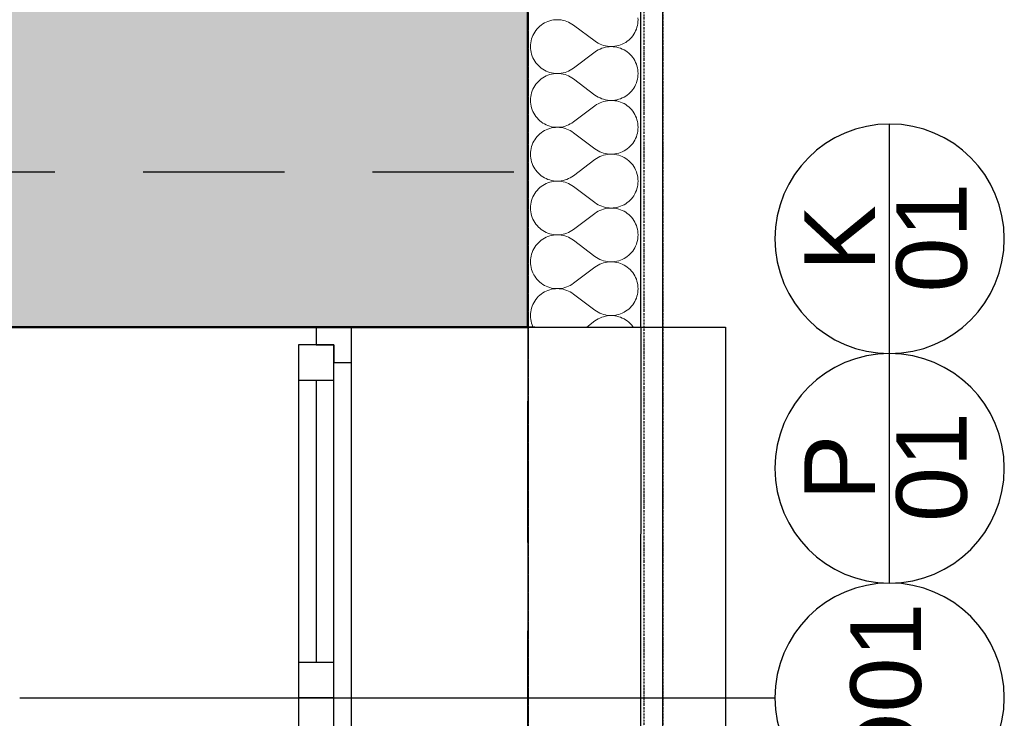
# Model space of a CAD drawing. Header units: millimetres. Extents: x -28761 to 4793, y -4271 to 20239.
# Tile 228 of 256: x -1042 to 353, y 5601 to 6591. Entities that reach past the tile are written whole.
import ezdxf

# ---------------------------------------------------------------- set-up
doc = ezdxf.new("R2010")
doc.units = ezdxf.units.MM
doc.header["$MEASUREMENT"] = 0
for name, pattern in [('Wipeout_Contour', [1000, 0, -1000]), ('Čerchovaná M', [4.5, 2.5, -0.85, 0.3, -0.85]), ('Čárkovaná', [325, 200, -125]), ('čárkovaná 3', [1.5, 1, -0.5])]:
    doc.linetypes.add(name, pattern=pattern)
for name, color, linetype in [('5._POHLED ZÁPADNÍ_1_Konstrukce - nenosné', 7, 'Continuous'), ('5._POHLED ZÁPADNÍ_1_Konstrukce - nosné', 7, 'Continuous'), ('5._POHLED ZÁPADNÍ_1_Nové_Konstrukce - nenosné', 7, 'Continuous'), ('5._POHLED ZÁPADNÍ_1_Nové_Konstrukce - nosné', 7, 'Continuous'), ('5._POHLED ZÁPADNÍ_1_Nové_Otvory – Okna', 7, 'Continuous'), ('5._POHLED ZÁPADNÍ_1_Nové_Otvory – Značky oken', 7, 'Continuous'), ('5._POHLED ZÁPADNÍ_1_Nové_Výplně – Řezové', 7, 'Continuous'), ('5._POHLED ZÁPADNÍ_1_Otvory – Značky oken', 7, 'Continuous'), ('5._POHLED ZÁPADNÍ_1_Výplně – Řezové', 7, 'Continuous')]:
    doc.layers.add(name, color=color, linetype=linetype)
doc.styles.add('GENEROVANÝ_STYL_1', font='txt')

# ---------------------------------------------------------------- blocks, each defined once
blk = doc.blocks.new('*X14', base_point=(-30186.7, -6515.3))
at = {"layer": '5._POHLED ZÁPADNÍ_1_Nové_Výplně – Řezové', "color": 21, "linetype": 'Continuous', "lineweight": 20, "true_color": 0xffaaaa}
for p, q in [((-300.5, 6584.5), (-302.7, 6582.9)), ((-298.1, 6585.9), (-300.5, 6584.5)), ((-295.7, 6587.1), (-298.1, 6585.9)), ((-293.2, 6588.1), (-295.7, 6587.1)), ((-290.6, 6589), (-293.2, 6588.1)), ((-287.9, 6589.7), (-290.6, 6589)), ((-285.3, 6590.1), (-287.9, 6589.7)), ((-282.6, 6590.4), (-285.3, 6590.1)), ((-279.8, 6590.5), (-282.6, 6590.4)), ((-277.1, 6590.4), (-279.8, 6590.5)), ((-274.4, 6590.1), (-277.1, 6590.4)), ((-271.7, 6589.6), (-274.4, 6590.1)), ((-269.1, 6589), (-271.7, 6589.6)), ((-266.5, 6588.1), (-269.1, 6589)), ((-264, 6587.1), (-266.5, 6588.1)), ((-261.6, 6585.8), (-264, 6587.1)), ((-259.2, 6584.4), (-261.6, 6585.8)), ((-257, 6582.9), (-259.2, 6584.4)), ((-166.5, 6582.4), (-166, 6585.1)), ((-166, 6585.1), (-165.7, 6587.8)), ((-165.6, 6590.5), (-165.7, 6593.2)), ((-165.7, 6587.8), (-165.6, 6590.5)), ((-313.3, 6570.7), (-314.5, 6568.3)), ((-311.9, 6573), (-313.3, 6570.7)), ((-310.4, 6575.3), (-311.9, 6573)), ((-308.7, 6577.4), (-310.4, 6575.3)), ((-306.8, 6579.4), (-308.7, 6577.4)), ((-304.8, 6581.2), (-306.8, 6579.4)), ((-302.7, 6582.9), (-304.8, 6581.2)), ((-226.5, 6560), (-257, 6582.9)), ((-171.6, 6569.9), (-170.2, 6572.2)), ((-170.2, 6572.2), (-169, 6574.7)), ((-169, 6574.7), (-168, 6577.2)), ((-168, 6577.2), (-167.1, 6579.8)), ((-167.1, 6579.8), (-166.5, 6582.4)), ((-317.6, 6557.8), (-317.9, 6555.1)), ((-317.1, 6560.5), (-317.6, 6557.8)), ((-316.4, 6563.2), (-317.1, 6560.5)), ((-315.6, 6565.7), (-316.4, 6563.2)), ((-314.5, 6568.3), (-315.6, 6565.7)), ((-226.5, 6560), (-224.3, 6558.5)), ((-224.3, 6558.5), (-222, 6557.1)), ((-222, 6557.1), (-219.5, 6555.9)), ((-187.9, 6555.8), (-185.4, 6557.1)), ((-185.4, 6557.1), (-183.1, 6558.4)), ((-183.1, 6558.4), (-180.9, 6560)), ((-180.9, 6560), (-178.7, 6561.7)), ((-178.7, 6561.7), (-176.8, 6563.6)), ((-176.8, 6563.6), (-174.9, 6565.5)), ((-174.9, 6565.5), (-173.2, 6567.7)), ((-173.2, 6567.7), (-171.6, 6569.9)), ((-317.9, 6555.1), (-318, 6552.4)), ((-318, 6552.4), (-317.9, 6549.7)), ((-317.9, 6549.7), (-317.6, 6547)), ((-317.6, 6547), (-317.1, 6544.3)), ((-317.1, 6544.3), (-316.4, 6541.7)), ((-226.5, 6544.8), (-257, 6521.9)), ((-224.3, 6546.3), (-226.5, 6544.8)), ((-222, 6547.7), (-224.3, 6546.3)), ((-219.5, 6549), (-222, 6547.7)), ((-219.5, 6555.9), (-217, 6554.8)), ((-217, 6550), (-219.5, 6549)), ((-217, 6554.8), (-214.4, 6554)), ((-214.4, 6550.9), (-217, 6550)), ((-214.4, 6554), (-211.8, 6553.3)), ((-211.8, 6551.5), (-214.4, 6550.9)), ((-211.8, 6553.3), (-209.1, 6552.8)), ((-209.1, 6552), (-211.8, 6551.5)), ((-209.1, 6552.8), (-206.4, 6552.5)), ((-206.4, 6552.3), (-209.1, 6552)), ((-206.4, 6552.5), (-203.7, 6552.4)), ((-203.7, 6552.4), (-206.4, 6552.3)), ((-203.7, 6552.4), (-201, 6552.5)), ((-201, 6552.3), (-203.7, 6552.4)), ((-201, 6552.5), (-198.3, 6552.8)), ((-198.3, 6552), (-201, 6552.3)), ((-198.3, 6552.8), (-195.6, 6553.3)), ((-195.6, 6551.5), (-198.3, 6552)), ((-195.6, 6553.3), (-193, 6553.9)), ((-193, 6550.9), (-195.6, 6551.5)), ((-193, 6553.9), (-190.4, 6554.8)), ((-190.4, 6550), (-193, 6550.9)), ((-190.4, 6554.8), (-187.9, 6555.8)), ((-187.9, 6549), (-190.4, 6550)), ((-185.4, 6547.8), (-187.9, 6549)), ((-183.1, 6546.4), (-185.4, 6547.8)), ((-180.9, 6544.8), (-183.1, 6546.4)), ((-178.7, 6543.1), (-180.9, 6544.8)), ((-176.8, 6541.3), (-178.7, 6543.1)), ((-316.4, 6541.7), (-315.6, 6539.1)), ((-315.6, 6539.1), (-314.5, 6536.6)), ((-314.5, 6536.6), (-313.3, 6534.2)), ((-313.3, 6534.2), (-311.9, 6531.8)), ((-311.9, 6531.8), (-310.4, 6529.6)), ((-310.4, 6529.6), (-308.7, 6527.5)), ((-174.9, 6539.3), (-176.8, 6541.3)), ((-173.2, 6537.1), (-174.9, 6539.3)), ((-171.6, 6534.9), (-173.2, 6537.1)), ((-170.3, 6532.6), (-171.6, 6534.9)), ((-169, 6530.1), (-170.3, 6532.6)), ((-168, 6527.6), (-169, 6530.1)), ((-308.7, 6527.5), (-306.8, 6525.5)), ((-306.8, 6525.5), (-304.8, 6523.6)), ((-304.8, 6523.6), (-302.7, 6521.9)), ((-302.7, 6521.9), (-300.5, 6520.4)), ((-300.5, 6520.4), (-298.1, 6519)), ((-298.1, 6519), (-295.7, 6517.8)), ((-295.7, 6517.8), (-293.2, 6516.7)), ((-293.2, 6516.7), (-290.6, 6515.9)), ((-290.6, 6515.9), (-288, 6515.2)), ((-288, 6515.2), (-285.3, 6514.7)), ((-285.3, 6514.7), (-282.6, 6514.4)), ((-277.1, 6514.4), (-274.4, 6514.7)), ((-274.4, 6514.7), (-271.8, 6515.2)), ((-271.8, 6515.2), (-269.1, 6515.9)), ((-269.1, 6515.9), (-266.5, 6516.7)), ((-266.5, 6516.7), (-264, 6517.8)), ((-264, 6517.8), (-261.6, 6519)), ((-261.6, 6519), (-259.3, 6520.4)), ((-259.3, 6520.4), (-257, 6521.9)), ((-167.1, 6525), (-168, 6527.6)), ((-166.5, 6522.4), (-167.1, 6525)), ((-166, 6519.7), (-166.5, 6522.4)), ((-165.7, 6517), (-166, 6519.7)), ((-165.6, 6514.3), (-165.7, 6517)), ((-308.7, 6501.2), (-310.4, 6499.1)), ((-306.8, 6503.2), (-308.7, 6501.2)), ((-304.8, 6505), (-306.8, 6503.2)), ((-302.7, 6506.7), (-304.8, 6505)), ((-300.5, 6508.3), (-302.7, 6506.7)), ((-298.1, 6509.7), (-300.5, 6508.3)), ((-295.7, 6510.9), (-298.1, 6509.7)), ((-293.2, 6511.9), (-295.7, 6510.9)), ((-290.6, 6512.8), (-293.2, 6511.9)), ((-288, 6513.5), (-290.6, 6512.8)), ((-285.3, 6513.9), (-288, 6513.5)), ((-282.6, 6514.2), (-285.3, 6513.9)), ((-282.6, 6514.4), (-279.9, 6514.3)), ((-279.9, 6514.3), (-282.6, 6514.2)), ((-279.9, 6514.3), (-277.1, 6514.4)), ((-277.1, 6514.2), (-279.9, 6514.3)), ((-274.4, 6513.9), (-277.1, 6514.2)), ((-271.8, 6513.4), (-274.4, 6513.9)), ((-269.1, 6512.8), (-271.8, 6513.4)), ((-266.5, 6511.9), (-269.1, 6512.8)), ((-264, 6510.9), (-266.5, 6511.9)), ((-261.6, 6509.6), (-264, 6510.9)), ((-259.3, 6508.3), (-261.6, 6509.6)), ((-257, 6506.7), (-259.3, 6508.3)), ((-226.6, 6483.8), (-257, 6506.7)), ((-169, 6498.5), (-168, 6501)), ((-168, 6501), (-167.1, 6503.6)), ((-167.1, 6503.6), (-166.5, 6506.2)), ((-166.5, 6506.2), (-166, 6508.9)), ((-166, 6508.9), (-165.7, 6511.6)), ((-165.7, 6511.6), (-165.6, 6514.3)), ((-316.4, 6487), (-317.1, 6484.3)), ((-315.6, 6489.6), (-316.4, 6487)), ((-314.5, 6492.1), (-315.6, 6489.6)), ((-313.3, 6494.5), (-314.5, 6492.1)), ((-311.9, 6496.8), (-313.3, 6494.5)), ((-310.4, 6499.1), (-311.9, 6496.8)), ((-178.8, 6485.5), (-176.8, 6487.4)), ((-176.8, 6487.4), (-174.9, 6489.4)), ((-174.9, 6489.4), (-173.2, 6491.5)), ((-173.2, 6491.5), (-171.6, 6493.7)), ((-171.6, 6493.7), (-170.3, 6496)), ((-170.3, 6496), (-169, 6498.5)), ((-317.9, 6479), (-318, 6476.2)), ((-318, 6476.2), (-317.9, 6473.5)), ((-317.6, 6481.7), (-317.9, 6479)), ((-317.9, 6473.5), (-317.6, 6470.8)), ((-317.1, 6484.3), (-317.6, 6481.7)), ((-226.6, 6483.8), (-224.3, 6482.3)), ((-224.3, 6482.3), (-222, 6480.9)), ((-222, 6480.9), (-219.5, 6479.7)), ((-219.5, 6479.7), (-217, 6478.6)), ((-217, 6473.8), (-219.5, 6472.8)), ((-217, 6478.6), (-214.5, 6477.8)), ((-214.5, 6474.7), (-217, 6473.8)), ((-214.5, 6477.8), (-211.8, 6477.1)), ((-211.8, 6475.3), (-214.5, 6474.7)), ((-211.8, 6477.1), (-209.1, 6476.6)), ((-209.1, 6475.8), (-211.8, 6475.3)), ((-209.1, 6476.6), (-206.4, 6476.3)), ((-206.4, 6476.1), (-209.1, 6475.8)), ((-206.4, 6476.3), (-203.7, 6476.2)), ((-203.7, 6476.2), (-206.4, 6476.1)), ((-203.7, 6476.2), (-201, 6476.3)), ((-201, 6476.1), (-203.7, 6476.2)), ((-201, 6476.3), (-198.3, 6476.6)), ((-198.3, 6475.8), (-201, 6476.1)), ((-198.3, 6476.6), (-195.6, 6477.1)), ((-195.6, 6475.4), (-198.3, 6475.8)), ((-195.6, 6477.1), (-193, 6477.8)), ((-193, 6474.7), (-195.6, 6475.4)), ((-193, 6477.8), (-190.4, 6478.6)), ((-190.4, 6473.8), (-193, 6474.7)), ((-190.4, 6478.6), (-187.9, 6479.7)), ((-187.9, 6472.8), (-190.4, 6473.8)), ((-187.9, 6479.7), (-185.5, 6480.9)), ((-185.5, 6480.9), (-183.1, 6482.3)), ((-183.1, 6482.3), (-180.9, 6483.8)), ((-180.9, 6483.8), (-178.8, 6485.5)), ((-317.6, 6470.8), (-317.1, 6468.1)), ((-317.1, 6468.1), (-316.4, 6465.5)), ((-316.4, 6465.5), (-315.6, 6462.9)), ((-315.6, 6462.9), (-314.5, 6460.4)), ((-314.5, 6460.4), (-313.3, 6458)), ((-226.6, 6468.6), (-257, 6445.8)), ((-224.3, 6470.2), (-226.6, 6468.6)), ((-222, 6471.5), (-224.3, 6470.2)), ((-219.5, 6472.8), (-222, 6471.5)), ((-185.5, 6471.6), (-187.9, 6472.8)), ((-183.1, 6470.2), (-185.5, 6471.6)), ((-180.9, 6468.6), (-183.1, 6470.2)), ((-178.8, 6466.9), (-180.9, 6468.6)), ((-176.8, 6465.1), (-178.8, 6466.9)), ((-174.9, 6463.1), (-176.8, 6465.1)), ((-173.2, 6461), (-174.9, 6463.1)), ((-171.7, 6458.7), (-173.2, 6461)), ((-313.3, 6458), (-311.9, 6455.6)), ((-311.9, 6455.6), (-310.4, 6453.4)), ((-310.4, 6453.4), (-308.7, 6451.3)), ((-308.7, 6451.3), (-306.8, 6449.3)), ((-306.8, 6449.3), (-304.8, 6447.4)), ((-304.8, 6447.4), (-302.7, 6445.7)), ((-302.7, 6445.7), (-300.5, 6444.2)), ((-259.3, 6444.2), (-257, 6445.8)), ((-170.3, 6456.4), (-171.7, 6458.7)), ((-169, 6454), (-170.3, 6456.4)), ((-168, 6451.4), (-169, 6454)), ((-167.1, 6448.9), (-168, 6451.4)), ((-166.5, 6446.2), (-167.1, 6448.9)), ((-166, 6443.5), (-166.5, 6446.2)), ((-300.5, 6432.1), (-302.7, 6430.5)), ((-300.5, 6444.2), (-298.1, 6442.8)), ((-298.1, 6433.5), (-300.5, 6432.1)), ((-298.1, 6442.8), (-295.7, 6441.6)), ((-295.7, 6434.7), (-298.1, 6433.5)), ((-295.7, 6441.6), (-293.2, 6440.5)), ((-293.2, 6435.7), (-295.7, 6434.7)), ((-293.2, 6440.5), (-290.6, 6439.7)), ((-290.6, 6436.6), (-293.2, 6435.7)), ((-290.6, 6439.7), (-288, 6439)), ((-288, 6437.3), (-290.6, 6436.6)), ((-288, 6439), (-285.3, 6438.5)), ((-285.3, 6437.8), (-288, 6437.3)), ((-285.3, 6438.5), (-282.6, 6438.2)), ((-282.6, 6438), (-285.3, 6437.8)), ((-282.6, 6438.2), (-279.9, 6438.1)), ((-279.9, 6438.1), (-282.6, 6438)), ((-279.9, 6438.1), (-277.1, 6438.2)), ((-277.1, 6438), (-279.9, 6438.1)), ((-277.1, 6438.2), (-274.4, 6438.5)), ((-274.4, 6437.7), (-277.1, 6438)), ((-274.4, 6438.5), (-271.8, 6439)), ((-271.8, 6437.3), (-274.4, 6437.7)), ((-271.8, 6439), (-269.1, 6439.7)), ((-269.1, 6436.6), (-271.8, 6437.3)), ((-269.1, 6439.7), (-266.5, 6440.5)), ((-266.5, 6435.7), (-269.1, 6436.6)), ((-266.5, 6440.5), (-264, 6441.6)), ((-264, 6434.7), (-266.5, 6435.7)), ((-264, 6441.6), (-261.6, 6442.8)), ((-261.6, 6433.5), (-264, 6434.7)), ((-261.6, 6442.8), (-259.3, 6444.2)), ((-259.3, 6432.1), (-261.6, 6433.5)), ((-257, 6430.5), (-259.3, 6432.1)), ((-166.5, 6430), (-166, 6432.7)), ((-165.7, 6440.8), (-166, 6443.5)), ((-166, 6432.7), (-165.7, 6435.4)), ((-165.6, 6438.1), (-165.7, 6440.8)), ((-165.7, 6435.4), (-165.6, 6438.1)), ((-313.3, 6418.3), (-314.5, 6415.9)), ((-311.9, 6420.6), (-313.3, 6418.3)), ((-310.4, 6422.9), (-311.9, 6420.6)), ((-308.7, 6425), (-310.4, 6422.9)), ((-306.8, 6427), (-308.7, 6425)), ((-304.8, 6428.8), (-306.8, 6427)), ((-302.7, 6430.5), (-304.8, 6428.8)), ((-226.6, 6407.7), (-257, 6430.5)), ((-173.2, 6415.3), (-171.7, 6417.5)), ((-171.7, 6417.5), (-170.3, 6419.9)), ((-170.3, 6419.9), (-169.1, 6422.3)), ((-169.1, 6422.3), (-168, 6424.8)), ((-168, 6424.8), (-167.2, 6427.4)), ((-167.2, 6427.4), (-166.5, 6430)), ((-317.6, 6405.5), (-317.9, 6402.8)), ((-317.1, 6408.1), (-317.6, 6405.5)), ((-316.4, 6410.8), (-317.1, 6408.1)), ((-315.6, 6413.4), (-316.4, 6410.8)), ((-314.5, 6415.9), (-315.6, 6413.4)), ((-226.6, 6407.7), (-224.3, 6406.1)), ((-224.3, 6406.1), (-222, 6404.7)), ((-222, 6404.7), (-219.6, 6403.5)), ((-219.6, 6403.5), (-217, 6402.4)), ((-190.4, 6402.4), (-187.9, 6403.5)), ((-187.9, 6403.5), (-185.5, 6404.7)), ((-185.5, 6404.7), (-183.1, 6406.1)), ((-183.1, 6406.1), (-180.9, 6407.6)), ((-180.9, 6407.6), (-178.8, 6409.3)), ((-178.8, 6409.3), (-176.8, 6411.2)), ((-176.8, 6411.2), (-174.9, 6413.2)), ((-174.9, 6413.2), (-173.2, 6415.3)), ((-317.9, 6402.8), (-318, 6400)), ((-318, 6400), (-317.9, 6397.3)), ((-317.9, 6397.3), (-317.6, 6394.6)), ((-317.6, 6394.6), (-317.1, 6391.9)), ((-317.1, 6391.9), (-316.4, 6389.3)), ((-316.4, 6389.3), (-315.6, 6386.7)), ((-226.6, 6392.4), (-257, 6369.6)), ((-224.3, 6394), (-226.6, 6392.4)), ((-222, 6395.4), (-224.3, 6394)), ((-219.6, 6396.6), (-222, 6395.4)), ((-217, 6397.6), (-219.6, 6396.6)), ((-217, 6402.4), (-214.5, 6401.6)), ((-214.5, 6398.5), (-217, 6397.6)), ((-214.5, 6401.6), (-211.8, 6400.9)), ((-211.8, 6399.2), (-214.5, 6398.5)), ((-211.8, 6400.9), (-209.2, 6400.4)), ((-209.2, 6399.6), (-211.8, 6399.2)), ((-209.2, 6400.4), (-206.4, 6400.1)), ((-206.4, 6399.9), (-209.2, 6399.6)), ((-206.4, 6400.1), (-203.7, 6400)), ((-203.7, 6400), (-206.4, 6399.9)), ((-203.7, 6400), (-201, 6400.1)), ((-201, 6399.9), (-203.7, 6400)), ((-201, 6400.1), (-198.3, 6400.4)), ((-198.3, 6399.6), (-201, 6399.9)), ((-198.3, 6400.4), (-195.6, 6400.9)), ((-195.6, 6399.2), (-198.3, 6399.6)), ((-195.6, 6400.9), (-193, 6401.6)), ((-193, 6398.5), (-195.6, 6399.2)), ((-193, 6401.6), (-190.4, 6402.4)), ((-190.4, 6397.6), (-193, 6398.5)), ((-187.9, 6396.6), (-190.4, 6397.6)), ((-185.5, 6395.4), (-187.9, 6396.6)), ((-183.1, 6394), (-185.5, 6395.4)), ((-180.9, 6392.4), (-183.1, 6394)), ((-178.8, 6390.7), (-180.9, 6392.4)), ((-176.8, 6388.9), (-178.8, 6390.7)), ((-315.6, 6386.7), (-314.5, 6384.2)), ((-314.5, 6384.2), (-313.3, 6381.8)), ((-313.3, 6381.8), (-311.9, 6379.4)), ((-311.9, 6379.4), (-310.4, 6377.2)), ((-310.4, 6377.2), (-308.7, 6375.1)), ((-174.9, 6386.9), (-176.8, 6388.9)), ((-173.2, 6384.8), (-174.9, 6386.9)), ((-171.7, 6382.5), (-173.2, 6384.8)), ((-170.3, 6380.2), (-171.7, 6382.5)), ((-169.1, 6377.8), (-170.3, 6380.2)), ((-168, 6375.2), (-169.1, 6377.8)), ((-167.2, 6372.7), (-168, 6375.2)), ((-308.7, 6375.1), (-306.8, 6373.1)), ((-306.8, 6373.1), (-304.8, 6371.2)), ((-304.8, 6371.2), (-302.7, 6369.5)), ((-302.7, 6369.5), (-300.5, 6368)), ((-300.5, 6368), (-298.1, 6366.6)), ((-298.1, 6366.6), (-295.7, 6365.4)), ((-295.7, 6365.4), (-293.2, 6364.3)), ((-293.2, 6364.3), (-290.6, 6363.5)), ((-290.6, 6363.5), (-288, 6362.8)), ((-288, 6362.8), (-285.3, 6362.3)), ((-285.3, 6361.6), (-288, 6361.1)), ((-285.3, 6362.3), (-282.6, 6362)), ((-282.6, 6361.8), (-285.3, 6361.6)), ((-282.6, 6362), (-279.9, 6361.9)), ((-279.9, 6361.9), (-282.6, 6361.8)), ((-279.9, 6361.9), (-277.2, 6362)), ((-277.2, 6361.8), (-279.9, 6361.9)), ((-277.2, 6362), (-274.5, 6362.3)), ((-274.5, 6361.6), (-277.2, 6361.8)), ((-274.5, 6362.3), (-271.8, 6362.8)), ((-271.8, 6361.1), (-274.5, 6361.6)), ((-271.8, 6362.8), (-269.1, 6363.5)), ((-269.1, 6363.5), (-266.6, 6364.4)), ((-266.6, 6364.4), (-264, 6365.4)), ((-264, 6365.4), (-261.6, 6366.6)), ((-261.6, 6366.6), (-259.3, 6368)), ((-259.3, 6368), (-257, 6369.6)), ((-166.5, 6370), (-167.2, 6372.7)), ((-166, 6367.4), (-166.5, 6370)), ((-165.7, 6364.6), (-166, 6367.4)), ((-165.6, 6361.9), (-165.7, 6364.6)), ((-165.7, 6359.2), (-165.6, 6361.9)), ((-308.7, 6348.8), (-310.4, 6346.7)), ((-306.8, 6350.8), (-308.7, 6348.8)), ((-304.8, 6352.7), (-306.8, 6350.8)), ((-302.7, 6354.4), (-304.8, 6352.7)), ((-300.5, 6355.9), (-302.7, 6354.4)), ((-298.1, 6357.3), (-300.5, 6355.9)), ((-295.7, 6358.5), (-298.1, 6357.3)), ((-293.2, 6359.6), (-295.7, 6358.5)), ((-290.6, 6360.4), (-293.2, 6359.6)), ((-288, 6361.1), (-290.6, 6360.4)), ((-269.1, 6360.4), (-271.8, 6361.1)), ((-266.6, 6359.5), (-269.1, 6360.4)), ((-264, 6358.5), (-266.6, 6359.5)), ((-261.6, 6357.3), (-264, 6358.5)), ((-259.3, 6355.9), (-261.6, 6357.3)), ((-257, 6354.3), (-259.3, 6355.9)), ((-226.6, 6331.5), (-257, 6354.3)), ((-169.1, 6346.1), (-168, 6348.6)), ((-168, 6348.6), (-167.2, 6351.2)), ((-167.2, 6351.2), (-166.5, 6353.8)), ((-166.5, 6353.8), (-166, 6356.5)), ((-166, 6356.5), (-165.7, 6359.2)), ((-316.5, 6334.6), (-317.1, 6332)), ((-315.6, 6337.2), (-316.5, 6334.6)), ((-314.6, 6339.7), (-315.6, 6337.2)), ((-313.3, 6342.1), (-314.6, 6339.7)), ((-311.9, 6344.5), (-313.3, 6342.1)), ((-310.4, 6346.7), (-311.9, 6344.5)), ((-178.8, 6333.1), (-176.8, 6335)), ((-176.8, 6335), (-174.9, 6337)), ((-174.9, 6337), (-173.2, 6339.1)), ((-173.2, 6339.1), (-171.7, 6341.3)), ((-171.7, 6341.3), (-170.3, 6343.7)), ((-170.3, 6343.7), (-169.1, 6346.1)), ((-317.9, 6326.6), (-318, 6323.9)), ((-318, 6323.9), (-317.9, 6321.1)), ((-317.6, 6329.3), (-317.9, 6326.6)), ((-317.9, 6321.1), (-317.6, 6318.4)), ((-317.1, 6332), (-317.6, 6329.3)), ((-226.6, 6331.5), (-224.3, 6329.9)), ((-224.3, 6329.9), (-222, 6328.5)), ((-222, 6328.5), (-219.6, 6327.3)), ((-219.6, 6320.4), (-222, 6319.2)), ((-219.6, 6327.3), (-217.1, 6326.3)), ((-217.1, 6321.4), (-219.6, 6320.4)), ((-217.1, 6326.3), (-214.5, 6325.4)), ((-214.5, 6322.3), (-217.1, 6321.4)), ((-214.5, 6325.4), (-211.8, 6324.7)), ((-211.8, 6323), (-214.5, 6322.3)), ((-211.8, 6324.7), (-209.2, 6324.2)), ((-209.2, 6323.4), (-211.8, 6323)), ((-209.2, 6324.2), (-206.5, 6323.9)), ((-206.5, 6323.7), (-209.2, 6323.4)), ((-206.5, 6323.9), (-203.7, 6323.8)), ((-203.7, 6323.8), (-206.5, 6323.7)), ((-203.7, 6323.8), (-201, 6323.9)), ((-201, 6323.7), (-203.7, 6323.8)), ((-201, 6323.9), (-198.3, 6324.2)), ((-198.3, 6323.5), (-201, 6323.7)), ((-198.3, 6324.2), (-195.6, 6324.7)), ((-195.6, 6323), (-198.3, 6323.5)), ((-195.6, 6324.7), (-193, 6325.4)), ((-193, 6322.3), (-195.6, 6323)), ((-193, 6325.4), (-190.4, 6326.2)), ((-190.4, 6321.4), (-193, 6322.3)), ((-190.4, 6326.2), (-187.9, 6327.3)), ((-187.9, 6320.4), (-190.4, 6321.4)), ((-187.9, 6327.3), (-185.5, 6328.5)), ((-185.5, 6319.2), (-187.9, 6320.4)), ((-185.5, 6328.5), (-183.1, 6329.9)), ((-183.1, 6329.9), (-180.9, 6331.4)), ((-180.9, 6331.4), (-178.8, 6333.1)), ((-317.6, 6318.4), (-317.1, 6315.8)), ((-317.1, 6315.8), (-316.5, 6313.1)), ((-316.5, 6313.1), (-315.6, 6310.5)), ((-315.6, 6310.5), (-314.6, 6308)), ((-314.6, 6308), (-313.3, 6305.6)), ((-313.3, 6305.6), (-312, 6303.2)), ((-226.6, 6316.2), (-257.1, 6293.4)), ((-224.3, 6317.8), (-226.6, 6316.2)), ((-222, 6319.2), (-224.3, 6317.8)), ((-183.1, 6317.8), (-185.5, 6319.2)), ((-180.9, 6316.2), (-183.1, 6317.8)), ((-178.8, 6314.5), (-180.9, 6316.2)), ((-176.8, 6312.7), (-178.8, 6314.5)), ((-174.9, 6310.7), (-176.8, 6312.7)), ((-173.2, 6308.6), (-174.9, 6310.7)), ((-171.7, 6306.3), (-173.2, 6308.6)), ((-170.3, 6304), (-171.7, 6306.3)), ((-312, 6303.2), (-310.4, 6301)), ((-310.4, 6301), (-308.7, 6298.9)), ((-308.7, 6298.9), (-306.8, 6296.9)), ((-306.8, 6296.9), (-304.8, 6295.1)), ((-304.8, 6295.1), (-302.7, 6293.3)), ((-302.7, 6293.3), (-300.5, 6291.8)), ((-300.5, 6291.8), (-298.2, 6290.4)), ((-261.6, 6290.4), (-259.3, 6291.8)), ((-259.3, 6291.8), (-257.1, 6293.4)), ((-169.1, 6301.6), (-170.3, 6304)), ((-168, 6299.1), (-169.1, 6301.6)), ((-167.2, 6296.5), (-168, 6299.1)), ((-166.5, 6293.8), (-167.2, 6296.5)), ((-166, 6291.2), (-166.5, 6293.8)), ((-302.7, 6278.2), (-304.9, 6276.5)), ((-300.5, 6279.7), (-302.7, 6278.2)), ((-298.2, 6281.1), (-300.5, 6279.7)), ((-298.2, 6290.4), (-295.7, 6289.2)), ((-295.7, 6282.3), (-298.2, 6281.1)), ((-295.7, 6289.2), (-293.2, 6288.2)), ((-293.2, 6283.4), (-295.7, 6282.3)), ((-293.2, 6288.2), (-290.6, 6287.3)), ((-290.6, 6284.2), (-293.2, 6283.4)), ((-290.6, 6287.3), (-288, 6286.6)), ((-288, 6284.9), (-290.6, 6284.2)), ((-288, 6286.6), (-285.3, 6286.1)), ((-285.3, 6285.4), (-288, 6284.9)), ((-285.3, 6286.1), (-282.6, 6285.8)), ((-282.6, 6285.7), (-285.3, 6285.4)), ((-279.9, 6285.8), (-282.6, 6285.7)), ((-282.6, 6285.8), (-279.9, 6285.8)), ((-279.9, 6285.8), (-277.2, 6285.9)), ((-277.2, 6285.7), (-279.9, 6285.8)), ((-277.2, 6285.9), (-274.5, 6286.1)), ((-274.5, 6285.4), (-277.2, 6285.7)), ((-274.5, 6286.1), (-271.8, 6286.6)), ((-271.8, 6284.9), (-274.5, 6285.4)), ((-271.8, 6286.6), (-269.2, 6287.3)), ((-269.2, 6284.2), (-271.8, 6284.9)), ((-269.2, 6287.3), (-266.6, 6288.2)), ((-266.6, 6283.3), (-269.2, 6284.2)), ((-266.6, 6288.2), (-264.1, 6289.2)), ((-264.1, 6282.3), (-266.6, 6283.3)), ((-264.1, 6289.2), (-261.6, 6290.4)), ((-261.6, 6281.1), (-264.1, 6282.3)), ((-259.3, 6279.7), (-261.6, 6281.1)), ((-257.1, 6278.1), (-259.3, 6279.7)), ((-226.6, 6255.3), (-257.1, 6278.1)), ((-167.2, 6275), (-166.5, 6277.6)), ((-166.5, 6277.6), (-166, 6280.3)), ((-165.7, 6288.5), (-166, 6291.2)), ((-166, 6280.3), (-165.7, 6283)), ((-165.6, 6285.7), (-165.7, 6288.5)), ((-165.7, 6283), (-165.6, 6285.7)), ((-313.3, 6265.9), (-314.6, 6263.5)), ((-312, 6268.3), (-313.3, 6265.9)), ((-310.4, 6270.5), (-312, 6268.3)), ((-308.7, 6272.6), (-310.4, 6270.5)), ((-306.8, 6274.6), (-308.7, 6272.6)), ((-304.9, 6276.5), (-306.8, 6274.6)), ((-173.2, 6262.9), (-171.7, 6265.1)), ((-171.7, 6265.1), (-170.3, 6267.5)), ((-170.3, 6267.5), (-169.1, 6269.9)), ((-169.1, 6269.9), (-168, 6272.4)), ((-168, 6272.4), (-167.2, 6275)), ((-317.9, 6250.4), (-318, 6247.7)), ((-317.6, 6253.1), (-317.9, 6250.4)), ((-317.1, 6255.8), (-317.6, 6253.1)), ((-316.5, 6258.4), (-317.1, 6255.8)), ((-315.6, 6261), (-316.5, 6258.4)), ((-314.6, 6263.5), (-315.6, 6261)), ((-226.6, 6255.3), (-224.3, 6253.7)), ((-224.3, 6253.7), (-222, 6252.3)), ((-222, 6252.3), (-219.6, 6251.1)), ((-219.6, 6251.1), (-217.1, 6250.1)), ((-217.1, 6250.1), (-214.5, 6249.2)), ((-193, 6249.2), (-190.4, 6250)), ((-190.4, 6250), (-187.9, 6251.1)), ((-187.9, 6251.1), (-185.5, 6252.3)), ((-185.5, 6252.3), (-183.1, 6253.7)), ((-183.1, 6253.7), (-180.9, 6255.2)), ((-180.9, 6255.2), (-178.8, 6256.9)), ((-178.8, 6256.9), (-176.8, 6258.8)), ((-176.8, 6258.8), (-174.9, 6260.8)), ((-174.9, 6260.8), (-173.2, 6262.9)), ((-318, 6247.7), (-317.9, 6244.9)), ((-317.9, 6244.9), (-317.6, 6242.2)), ((-317.6, 6242.2), (-317.1, 6239.6)), ((-317.1, 6239.6), (-316.5, 6236.9)), ((-316.5, 6236.9), (-315.6, 6234.3)), ((-226.6, 6240), (-257.1, 6217.2)), ((-224.4, 6241.6), (-226.6, 6240)), ((-222, 6243), (-224.4, 6241.6)), ((-219.6, 6244.2), (-222, 6243)), ((-217.1, 6245.2), (-219.6, 6244.2)), ((-214.5, 6246.1), (-217.1, 6245.2)), ((-214.5, 6249.2), (-211.9, 6248.5)), ((-211.9, 6246.8), (-214.5, 6246.1)), ((-211.9, 6248.5), (-209.2, 6248)), ((-209.2, 6247.3), (-211.9, 6246.8)), ((-209.2, 6248), (-206.5, 6247.7)), ((-206.5, 6247.5), (-209.2, 6247.3)), ((-206.5, 6247.7), (-203.8, 6247.6)), ((-203.8, 6247.6), (-206.5, 6247.5)), ((-203.8, 6247.6), (-201, 6247.7)), ((-201, 6247.6), (-203.8, 6247.6)), ((-201, 6247.7), (-198.3, 6248)), ((-198.3, 6247.3), (-201, 6247.6)), ((-198.3, 6248), (-195.6, 6248.5)), ((-195.6, 6246.8), (-198.3, 6247.3)), ((-195.6, 6248.5), (-193, 6249.2)), ((-193, 6246.1), (-195.6, 6246.8)), ((-190.4, 6245.3), (-193, 6246.1)), ((-187.9, 6244.2), (-190.4, 6245.3)), ((-185.5, 6243), (-187.9, 6244.2)), ((-183.1, 6241.6), (-185.5, 6243)), ((-180.9, 6240.1), (-183.1, 6241.6)), ((-178.8, 6238.3), (-180.9, 6240.1)), ((-176.8, 6236.5), (-178.8, 6238.3)), ((-174.9, 6234.5), (-176.8, 6236.5)), ((-315.6, 6234.3), (-314.6, 6231.8)), ((-314.6, 6231.8), (-313.4, 6229.4)), ((-313.4, 6229.4), (-312, 6227.1)), ((-312, 6227.1), (-310.4, 6224.8)), ((-310.4, 6224.8), (-308.7, 6222.7)), ((-308.7, 6222.7), (-306.8, 6220.7)), ((-173.2, 6232.4), (-174.9, 6234.5)), ((-171.7, 6230.2), (-173.2, 6232.4)), ((-170.3, 6227.8), (-171.7, 6230.2)), ((-169.1, 6225.4), (-170.3, 6227.8)), ((-168, 6222.9), (-169.1, 6225.4)), ((-167.2, 6220.3), (-168, 6222.9)), ((-306.8, 6220.7), (-304.9, 6218.9)), ((-304.9, 6218.9), (-302.7, 6217.2)), ((-302.7, 6217.2), (-300.5, 6215.6)), ((-300.5, 6215.6), (-298.2, 6214.2)), ((-298.2, 6214.2), (-295.7, 6213)), ((-295.7, 6213), (-293.2, 6212)), ((-293.2, 6212), (-290.6, 6211.1)), ((-290.6, 6208), (-293.2, 6207.2)), ((-290.6, 6211.1), (-288, 6210.4)), ((-288, 6208.7), (-290.6, 6208)), ((-288, 6210.4), (-285.3, 6209.9)), ((-285.3, 6209.2), (-288, 6208.7)), ((-285.3, 6209.9), (-282.6, 6209.7)), ((-282.6, 6209.5), (-285.3, 6209.2)), ((-282.6, 6209.7), (-279.9, 6209.6)), ((-279.9, 6209.6), (-282.6, 6209.5)), ((-279.9, 6209.6), (-277.2, 6209.7)), ((-277.2, 6209.5), (-279.9, 6209.6)), ((-277.2, 6209.7), (-274.5, 6210)), ((-274.5, 6209.2), (-277.2, 6209.5)), ((-274.5, 6210), (-271.8, 6210.4)), ((-271.8, 6208.7), (-274.5, 6209.2)), ((-271.8, 6210.4), (-269.2, 6211.1)), ((-269.2, 6208), (-271.8, 6208.7)), ((-269.2, 6211.1), (-266.6, 6212)), ((-266.6, 6207.1), (-269.2, 6208)), ((-266.6, 6212), (-264.1, 6213)), ((-264.1, 6213), (-261.6, 6214.2)), ((-261.6, 6214.2), (-259.3, 6215.6)), ((-259.3, 6215.6), (-257.1, 6217.2)), ((-166.5, 6217.6), (-167.2, 6220.3)), ((-166, 6215), (-166.5, 6217.6)), ((-165.7, 6212.3), (-166, 6215)), ((-165.6, 6209.5), (-165.7, 6212.3)), ((-165.7, 6206.8), (-165.6, 6209.5)), ((-310.4, 6194.3), (-312, 6192.1)), ((-308.7, 6196.4), (-310.4, 6194.3)), ((-306.9, 6198.4), (-308.7, 6196.4)), ((-304.9, 6200.3), (-306.9, 6198.4)), ((-302.7, 6202), (-304.9, 6200.3)), ((-300.5, 6203.5), (-302.7, 6202)), ((-298.2, 6204.9), (-300.5, 6203.5)), ((-295.7, 6206.1), (-298.2, 6204.9)), ((-293.2, 6207.2), (-295.7, 6206.1)), ((-264.1, 6206.1), (-266.6, 6207.1)), ((-261.6, 6204.9), (-264.1, 6206.1)), ((-259.3, 6203.5), (-261.6, 6204.9)), ((-257.1, 6201.9), (-259.3, 6203.5)), ((-226.6, 6179.1), (-257.1, 6201.9)), ((-169.1, 6193.7), (-168, 6196.2)), ((-168, 6196.2), (-167.2, 6198.8)), ((-167.2, 6198.8), (-166.5, 6201.4)), ((-166.5, 6201.4), (-166, 6204.1)), ((-166, 6204.1), (-165.7, 6206.8)), ((-316.5, 6182.2), (-317.2, 6179.6)), ((-315.6, 6184.8), (-316.5, 6182.2)), ((-314.6, 6187.3), (-315.6, 6184.8)), ((-313.4, 6189.7), (-314.6, 6187.3)), ((-312, 6192.1), (-313.4, 6189.7)), ((-180.9, 6179), (-178.8, 6180.7)), ((-178.8, 6180.7), (-176.8, 6182.6)), ((-176.8, 6182.6), (-175, 6184.6)), ((-175, 6184.6), (-173.2, 6186.7)), ((-173.2, 6186.7), (-171.7, 6188.9)), ((-171.7, 6188.9), (-170.3, 6191.3)), ((-170.3, 6191.3), (-169.1, 6193.7)), ((-317.9, 6174.2), (-318, 6171.5)), ((-318, 6171.5), (-317.9, 6168.8)), ((-317.6, 6176.9), (-317.9, 6174.2)), ((-317.9, 6168.8), (-317.6, 6166)), ((-317.2, 6179.6), (-317.6, 6176.9)), ((-317.6, 6166), (-317.2, 6163.4)), ((-226.6, 6179.1), (-224.4, 6177.5)), ((-224.4, 6177.5), (-222, 6176.1)), ((-222, 6166.8), (-224.4, 6165.4)), ((-222, 6176.1), (-219.6, 6174.9)), ((-219.6, 6168), (-222, 6166.8)), ((-219.6, 6174.9), (-217.1, 6173.9)), ((-217.1, 6169), (-219.6, 6168)), ((-217.1, 6173.9), (-214.5, 6173)), ((-214.5, 6169.9), (-217.1, 6169)), ((-214.5, 6173), (-211.9, 6172.3)), ((-211.9, 6170.6), (-214.5, 6169.9)), ((-211.9, 6172.3), (-209.2, 6171.8)), ((-209.2, 6171.1), (-211.9, 6170.6)), ((-209.2, 6171.8), (-206.5, 6171.6)), ((-206.5, 6171.4), (-209.2, 6171.1)), ((-206.5, 6171.6), (-203.8, 6171.5)), ((-203.8, 6171.5), (-206.5, 6171.4)), ((-203.8, 6171.5), (-201, 6171.6)), ((-201, 6171.4), (-203.8, 6171.5)), ((-201, 6171.6), (-198.3, 6171.8)), ((-198.3, 6171.1), (-201, 6171.4)), ((-198.3, 6171.8), (-195.7, 6172.3)), ((-195.7, 6170.6), (-198.3, 6171.1)), ((-195.7, 6172.3), (-193, 6173)), ((-193, 6169.9), (-195.7, 6170.6)), ((-193, 6173), (-190.4, 6173.9)), ((-190.4, 6169.1), (-193, 6169.9)), ((-190.4, 6173.9), (-187.9, 6174.9)), ((-187.9, 6168), (-190.4, 6169.1)), ((-187.9, 6174.9), (-185.5, 6176.1)), ((-185.5, 6166.8), (-187.9, 6168)), ((-185.5, 6176.1), (-183.2, 6177.5)), ((-183.2, 6165.4), (-185.5, 6166.8)), ((-183.2, 6177.5), (-180.9, 6179)), ((-317.2, 6163.4), (-316.5, 6160.7)), ((-316.5, 6160.7), (-315.6, 6158.2)), ((-315.6, 6158.2), (-314.6, 6155.6)), ((-314.6, 6155.6), (-314.3, 6155.2)), ((-226.6, 6163.8), (-238.2, 6155.2)), ((-224.4, 6165.4), (-226.6, 6163.8)), ((-180.9, 6163.9), (-183.2, 6165.4)), ((-178.8, 6162.2), (-180.9, 6163.9)), ((-176.8, 6160.3), (-178.8, 6162.2)), ((-175, 6158.3), (-176.8, 6160.3)), ((-173.2, 6156.2), (-175, 6158.3)), ((-172.5, 6155.1), (-173.2, 6156.2))]:
    blk.add_line(p, q, dxfattribs=at)

msp = doc.modelspace()

# ---------------------------------------------------------------- hatches: boundary and pattern name
at = {"layer": '5._POHLED ZÁPADNÍ_1_Výplně – Řezové', "linetype": 'Continuous', "lineweight": 13}
msp.add_hatch(color=254, dxfattribs=at).paths.add_polyline_path([(-1191.7, 7168.9), (-1191.7, 6155.2), (-321.7, 6155.2), (-321.7, 7079.1)])

# ---------------------------------------------------------------- linework, layer by layer
at = {"layer": '5._POHLED ZÁPADNÍ_1_Konstrukce - nosné', "color": 7, "linetype": 'Continuous', "lineweight": 50}
for p, q in [((-621.7, 6155.2), (-1191.7, 6155.2)), ((-571.7, 6155.2), (-621.7, 6155.2)), ((-321.7, 6155.2), (-571.7, 6155.2))]:
    msp.add_line(p, q, dxfattribs=at)
at = {"layer": '5._POHLED ZÁPADNÍ_1_Konstrukce - nosné', "color": 7, "linetype": 'Continuous', "lineweight": 50, "flags": 128}
msp.add_lwpolyline([(-321.7, 6155.2), (-321.7, 7933.6)], dxfattribs=at)
at = {"layer": '5._POHLED ZÁPADNÍ_1_Nové_Konstrukce - nosné', "color": 1, "linetype": 'Čerchovaná M', "lineweight": 25}
for p, q in [((-130.8, 18117.9), (-130.8, 194.3)), ((-130.7, 18117.9), (-130.7, 194.3))]:
    msp.add_line(p, q, dxfattribs=at)
at = {"layer": '5._POHLED ZÁPADNÍ_1_Nové_Konstrukce - nosné', "color": 1, "linetype": 'Čerchovaná M', "lineweight": 25, "flags": 128}
msp.add_lwpolyline([(-130.6, 194.3), (-130.6, 18117.9)], dxfattribs=at)
at = {"layer": '5._POHLED ZÁPADNÍ_1_Nové_Otvory – Okna', "color": 1, "linetype": 'Continuous', "lineweight": 25}
for p, q in [((-621.7, 6155.2), (-1191.7, 6155.2)), ((-621.7, 6155.2), (-621.7, 6130.2)), ((-571.7, 6155.2), (-621.7, 6155.2)), ((-571.7, 6155.2), (-621.7, 6155.2)), ((-571.7, 6105.2), (-571.7, 6155.2)), ((-321.7, 6155.2), (-571.7, 6155.2)), ((-321.7, 6155.2), (-41.7, 6155.2)), ((-321.7, 6155.2), (-321.7, 5105.2)), ((-41.7, 6155.2), (-41.7, 5105.2)), ((-646.7, 6130.2), (-646.7, 6080.2)), ((-596.7, 6130.2), (-646.7, 6130.2)), ((-621.7, 6130.2), (-596.7, 6130.2)), ((-596.7, 6130.2), (-596.7, 6105.2)), ((-596.7, 6080.2), (-596.7, 6130.2)), ((-596.7, 6105.2), (-571.7, 6105.2)), ((-571.7, 5630.2), (-571.7, 6105.2)), ((-646.7, 6080.2), (-646.7, 5680.2)), ((-646.7, 6080.2), (-596.7, 6080.2)), ((-646.7, 6080.2), (-646.7, 5680.2)), ((-621.7, 6080.2), (-621.7, 5680.2)), ((-596.7, 5680.2), (-596.7, 6080.2)), ((-596.7, 5680.2), (-646.7, 5680.2)), ((-646.7, 5680.2), (-646.7, 5630.2)), ((-596.7, 5630.2), (-596.7, 5680.2)), ((-646.7, 5630.2), (-596.7, 5630.2)), ((-646.7, 5630.2), (-646.7, 5580.2)), ((-596.7, 5630.2), (-646.7, 5630.2)), ((-596.7, 5580.2), (-596.7, 5630.2)), ((-571.7, 5155.2), (-571.7, 5630.2))]:
    msp.add_line(p, q, dxfattribs=at)
at = {"layer": '5._POHLED ZÁPADNÍ_1_Nové_Otvory – Značky oken', "color": 1, "linetype": 'Continuous', "lineweight": 25}
for p, q in [((190.8, 6117.7), (190.8, 6442.7)), ((190.8, 5792.7), (190.8, 6117.7)), ((-1041.7, 5630.2), (28.3, 5630.2))]:
    msp.add_line(p, q, dxfattribs=at)
at = {"layer": '5._POHLED ZÁPADNÍ_1_Nové_Otvory – Značky oken', "color": 1, "linetype": 'Continuous', "lineweight": 25, "flags": 128}
for points in [[(190.8, 6442.7, 1), (190.8, 6117.7, 1)], [(190.8, 6117.7, 1), (190.8, 5792.7, 1)], [(190.8, 5792.7, 1), (190.8, 5467.7, 1)]]:
    msp.add_lwpolyline(points, format="xyb", close=True, dxfattribs=at)

# ---------------------------------------------------------------- texts
at = {"layer": '5._POHLED ZÁPADNÍ_1_Otvory – Značky oken', "color": 1, "linetype": 'Continuous', "lineweight": 25, "char_height": 100, "attachment_point": 4, "rotation": 90, "style": 'GENEROVANÝ_STYL_1'}
for s, insert in [('\\A1;{\\pql;\\pt0;\\fArial|b0|i0|c238|p38;01}', (250.9, 6204.3)), ('\\A1;{\\pql;\\pt0;\\fArial|b0|i0|c238|p38;K}', (120.1, 6234.5)), ('\\A1;{\\pql;\\pt0;\\fArial|b0|i0|c238|p38;01}', (250.9, 5879.3)), ('\\A1;{\\pql;\\pt0;\\fArial|b0|i0|c238|p38;P}', (120.1, 5909.5)), ('\\A1;{\\pql;\\pt0;\\fArial|b0|i0|c238|p38;O01}', (185.9, 5500.8))]:
    msp.add_mtext(s, dxfattribs=dict(at, insert=insert))

# ---------------------------------------------------------------- next in the draw order: wipeouts: each hides what was drawn before it
at = {"color": 254, "linetype": 'Wipeout_Contour', "lineweight": 0, "ltscale": 34358.754551}
msp.add_wipeout([(-321.6, 7933.6), (-321.8, 6155.2), (-311.8, 6155.2), (-161.8, 6155.1), (-161.6, 7933.6)], dxfattribs=at).dxf.layer = '5._POHLED ZÁPADNÍ_1_Nové_Výplně – Řezové'

# ---------------------------------------------------------------- next in the draw order: linework, layer by layer
at = {"layer": '5._POHLED ZÁPADNÍ_1_Konstrukce - nenosné', "color": 7, "linetype": 'čárkovaná 3', "lineweight": 35}
msp.add_line((-321.5, 350), (-321.5, 17970.1), dxfattribs=at)
at = {"layer": '5._POHLED ZÁPADNÍ_1_Nové_Konstrukce - nenosné', "color": 1, "linetype": 'Čárkovaná', "lineweight": 25}
for p, q in [((-1191.7, 6375.2), (-322.4, 6375.2)), ((-322.4, 6375.2), (-322.4, 4885.2))]:
    msp.add_line(p, q, dxfattribs=at)
at = {"layer": '5._POHLED ZÁPADNÍ_1_Nové_Konstrukce - nosné', "color": 1, "linetype": 'Continuous', "lineweight": 25}
for q in [(-321.8, 6155.2), (-161.8, 6155.1)]:
    msp.add_line((-311.8, 6155.2), q, dxfattribs=at)
at = {"layer": '5._POHLED ZÁPADNÍ_1_Nové_Konstrukce - nosné', "color": 1, "linetype": 'Čerchovaná M', "lineweight": 25, "flags": 128}
msp.add_lwpolyline([(-157.3, 18117.9), (-157.3, 194.3)], dxfattribs=at)
at = {"layer": '5._POHLED ZÁPADNÍ_1_Nové_Konstrukce - nosné', "color": 1, "linetype": 'Continuous', "lineweight": 25, "flags": 128}
for points in [[(-321.6, 7933.6), (-321.8, 6155.2)], [(-161.8, 6155.1), (-161.6, 7933.6)]]:
    msp.add_lwpolyline(points, dxfattribs=at)
at = {"layer": '5._POHLED ZÁPADNÍ_1_Nové_Otvory – Okna', "color": 1, "linetype": 'Continuous', "lineweight": 25}
for p, q in [((-321.8, 6155.2), (-322, 5105.2)), ((-311.8, 6155.2), (-321.8, 6155.2)), ((-311.8, 6155.2), (-161.8, 6155.1)), ((-161.8, 6155.1), (-162, 5105.1))]:
    msp.add_line(p, q, dxfattribs=at)

# ---------------------------------------------------------------- next in the draw order: block references
at = {"layer": '5._POHLED ZÁPADNÍ_1_Konstrukce - nenosné', "color": 9, "linetype": 'Continuous', "lineweight": 13}
msp.add_blockref('*X14', (-30186.7, -6515.3), dxfattribs=at)

doc.saveas('drawing.dxf')
